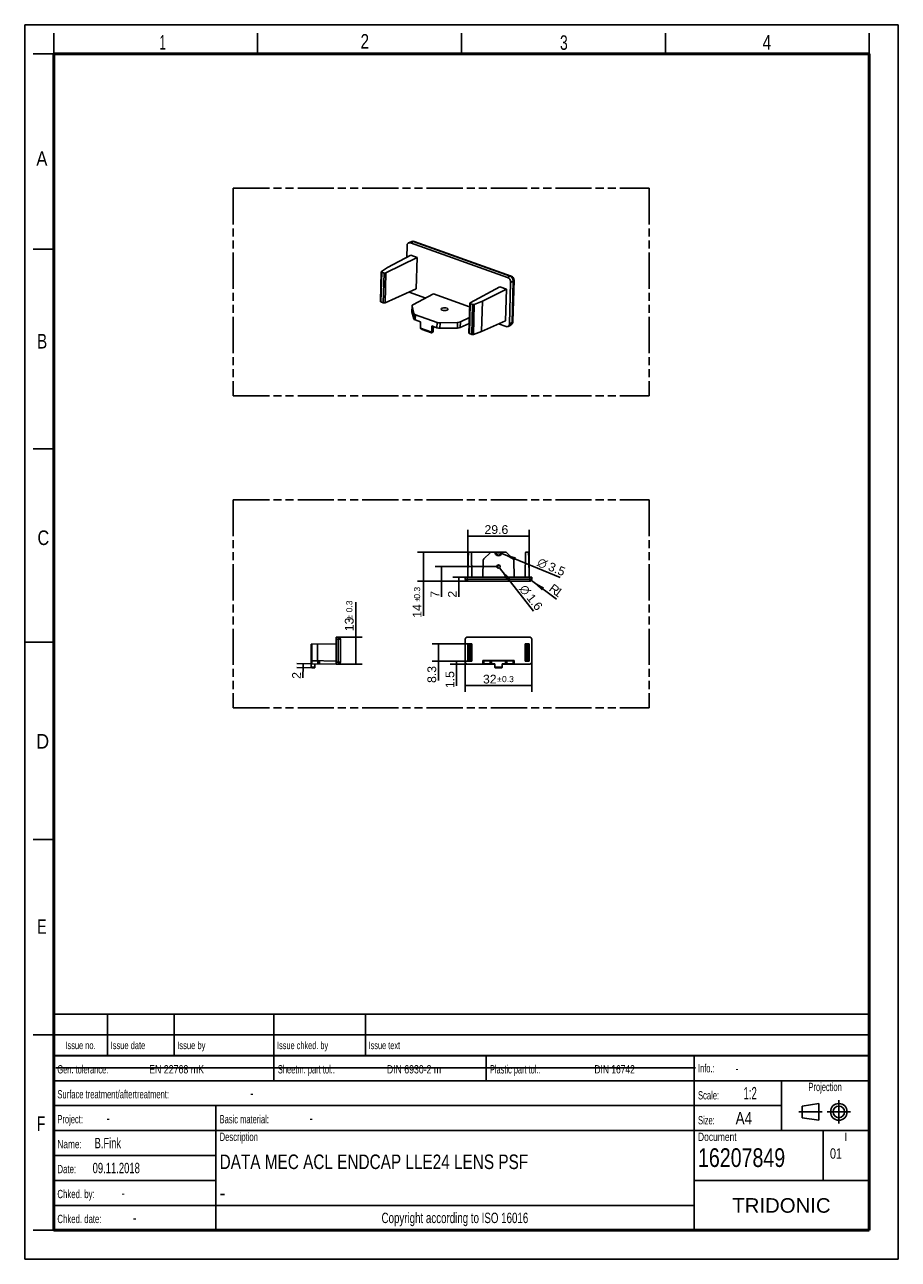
# Model space of a CAD drawing. Header units: millimetres. Extents: x 0 to 210, y 0 to 297.
import ezdxf
from ezdxf.enums import TextEntityAlignment as Align

# ---------------------------------------------------------------- set-up
doc = ezdxf.new("R2010")
doc.units = ezdxf.units.MM
doc.header["$LTSCALE"] = 19.36
doc.linetypes.add('CENTER', pattern=[0.6, 0.375, -0.075, 0.075, -0.075])
doc.linetypes.add('PHANTOM', pattern=[0.8, 0.45, -0.05, 0.1, -0.05, 0.1, -0.05])
doc.layers.get('0').update_dxf_attribs({"linetype": 'CONTINUOUS'})
for name, color, linetype in [('DEFAULT_1', 7, 'CENTER'), ('DEFAULT_3', 7, 'PHANTOM'), ('Z_DIM_2D', 7, 'CONTINUOUS'), ('Z_NOTICE', 7, 'CONTINUOUS')]:
    doc.layers.add(name, color=color, linetype=linetype)
doc.styles.get("Standard").update_dxf_attribs({"font": 'txt', "width": 0.7})
doc.styles.add('TEXTSTYLE_2', font='txt', dxfattribs={"width": 0.75})
doc.styles.add('TEXTSTYLE_3', font='helveticaneueltw1g-ltcn.otf')
doc.styles.add('TEXTSTYLE_4', font='gdt', dxfattribs={"width": 0.7})
doc.styles.add('TEXTSTYLE_5', font='arial.ttf')
doc.dimstyles.new('DIMSTYLE_1', dxfattribs={"dimtxt": 2.1, "dimasz": 3.5, "dimexe": 1.5, "dimexo": 0, "dimgap": 0.525, "dimtad": 1, "dimdec": 3, "dimlfac": 2, "dimdsep": 46, "dimtxsty": 'TEXTSTYLE_3', "dimblk": '_FILLED', "dimblk1": '_FILLED', "dimblk2": '_FILLED', "dimcen": 0.09, "dimclrt": 5, "dimadec": 3, "dimazin": 2, "dimtol": 1, "dimtp": 0.3, "dimtm": 0.3, "dimtfac": 1, "dimtdec": 3, "dimtofl": 0, "dimtmove": 0, "dimatfit": 3, "dimldrblk": '_FILLED', "dimfxl": 1, "dimtolj": 1, "dimarcsym": 0})
doc.dimstyles.new('DIMSTYLE_2', dxfattribs={"dimtxt": 2.1, "dimasz": 3.5, "dimexe": 1.5, "dimexo": 0, "dimgap": 0.525, "dimtad": 1, "dimdec": 3, "dimlfac": 2, "dimdsep": 46, "dimtxsty": 'TEXTSTYLE_3', "dimblk": '_FILLED', "dimblk1": '_FILLED', "dimblk2": '_FILLED', "dimcen": 0.09, "dimclrt": 5, "dimadec": 3, "dimazin": 2, "dimtp": 0.2, "dimtm": 0.2, "dimtfac": 1, "dimtdec": 3, "dimtofl": 0, "dimtmove": 0, "dimatfit": 3, "dimldrblk": '_FILLED', "dimfxl": 1, "dimtolj": 1, "dimarcsym": 0})
doc.dimstyles.new('DIMSTYLE_3', dxfattribs={"dimtxt": 2.1, "dimasz": 3.5, "dimexe": 1.5, "dimexo": 0, "dimtad": 1, "dimdec": 3, "dimlfac": 2, "dimdsep": 46, "dimtxsty": 'TEXTSTYLE_3', "dimblk": '_FILLED', "dimblk1": '_FILLED', "dimblk2": '_FILLED', "dimcen": 0.09, "dimclrt": 5, "dimadec": 3, "dimazin": 2, "dimtp": 0.1, "dimtm": 0.1, "dimtfac": 1, "dimtdec": 3, "dimtofl": 0, "dimtmove": 0, "dimatfit": 1, "dimldrblk": '_FILLED', "dimfxl": 1, "dimtolj": 1, "dimarcsym": 0})
doc.dimstyles.new('DIMSTYLE_4', dxfattribs={"dimtxt": 2.1, "dimasz": 3.5, "dimexe": 1.5, "dimexo": 0, "dimgap": 0.525, "dimtad": 1, "dimdec": 3, "dimlfac": 2, "dimdsep": 46, "dimtxsty": 'TEXTSTYLE_3', "dimblk": '_FILLED', "dimblk1": '_FILLED', "dimblk2": '_FILLED', "dimcen": 0.09, "dimclrt": 5, "dimadec": 3, "dimazin": 2, "dimtp": 0.1, "dimtm": 0.1, "dimtfac": 1, "dimtdec": 3, "dimtofl": 0, "dimtmove": 0, "dimatfit": 3, "dimldrblk": '_FILLED', "dimfxl": 1, "dimtolj": 1, "dimarcsym": 0})
doc.dimstyles.new('DIMSTYLE_5', dxfattribs={"dimtxt": 2.1, "dimasz": 3.5, "dimexe": 1.5, "dimexo": 0, "dimtad": 1, "dimdec": 3, "dimlfac": 2, "dimdsep": 46, "dimtxsty": 'TEXTSTYLE_3', "dimblk": '_FILLED', "dimblk1": '_FILLED', "dimblk2": '_FILLED', "dimcen": 0.09, "dimclrt": 5, "dimadec": 3, "dimazin": 2, "dimtp": 0.1, "dimtm": 0.1, "dimtfac": 1, "dimtdec": 3, "dimtofl": 0, "dimtmove": 0, "dimatfit": 3, "dimldrblk": '_FILLED', "dimfxl": 1, "dimtolj": 1, "dimarcsym": 0})

# ---------------------------------------------------------------- blocks, each defined once
blk = doc.blocks.new('PROJEKTIONSMETHODE_BL0', base_point=(192.31, 35.47))
at = {"color": 2, "linetype": 'CONTINUOUS'}
for p, q in [((186.91, 36.87), (190.91, 37.47)), ((186.91, 34.07), (186.91, 36.87)), ((190.91, 37.47), (190.91, 33.47)), ((190.91, 33.47), (186.91, 34.07))]:
    blk.add_line(p, q, dxfattribs=at)
for radius in [2, 1.4]:
    blk.add_circle((195.71, 35.47), radius, dxfattribs=at)
at = {"layer": 'DEFAULT_1', "color": 2, "linetype": 'CENTER'}
for p, q in [((195.71, 38.27), (195.71, 32.67)), ((191.71, 35.47), (186.11, 35.47)), ((192.91, 35.47), (198.5, 35.47))]:
    blk.add_line(p, q, dxfattribs=at)
blk = doc.blocks.new('*D0')
at = {"layer": 'Z_DIM_2D', "color": 2, "linetype": 'CONTINUOUS'}
for p, q in [((105.9, 143.67), (105.9, 136.5)), ((121.9, 143.67), (121.9, 136.5)), ((105.9, 138), (113.9, 138)), ((121.9, 138), (113.9, 138))]:
    blk.add_line(p, q, dxfattribs=at)
at = {"layer": 'Z_DIM_2D', "color": 5, "linetype": 'CONTINUOUS'}
for s, height, style, p in [('32', 2.1, 'TEXTSTYLE_3', (111.8, 138.52)), ('`', 1.47, 'TEXTSTYLE_4', (114.07, 138.84)), ('0.3', 1.47, 'TEXTSTYLE_3', (116.16, 138.84))]:
    blk.add_text(s, height=height, dxfattribs=dict(at, style=style)).set_placement(p, align=Align.CENTER)
blk = doc.blocks.new('_FILLED')
at = {"color": 0, "linetype": 'BYBLOCK'}
blk.add_solid([(0, 0), (-1, 0.125), (-1, -0.125)], dxfattribs=at)
blk = doc.blocks.new('_NONE')
blk = doc.blocks.new('*D1')
at = {"layer": 'Z_DIM_2D', "color": 2, "linetype": 'CONTINUOUS'}
for p, q in [((79.59, 146.42), (79.59, 158.1)), ((74.88, 149.67), (81.09, 149.67)), ((79.59, 149.67), (79.59, 146.42)), ((79.59, 143.17), (79.59, 146.42)), ((74.88, 143.17), (81.09, 143.17))]:
    blk.add_line(p, q, dxfattribs=at)
at = {"layer": 'Z_DIM_2D', "color": 5, "linetype": 'CONTINUOUS'}
for s, height, style, p in [('0.3', 1.47, 'TEXTSTYLE_3', (78.75, 155.63)), ('`', 1.47, 'TEXTSTYLE_4', (78.75, 153.91)), ('13', 2.1, 'TEXTSTYLE_3', (79.06, 151.09))]:
    blk.add_text(s, height=height, rotation=90, dxfattribs=dict(at, style=style)).set_placement(p)
blk = doc.blocks.new('*D2')
at = {"layer": 'Z_DIM_2D', "color": 2, "linetype": 'CONTINUOUS'}
for p, q in [((113.9, 166.63), (98.68, 166.63)), ((100.18, 166.63), (100.18, 164.88)), ((100.18, 163.13), (100.18, 164.88)), ((100.18, 164.88), (100.18, 159.38)), ((106.4, 163.13), (98.68, 163.13))]:
    blk.add_line(p, q, dxfattribs=at)
at = {"layer": 'Z_DIM_2D', "color": 5, "linetype": 'CONTINUOUS', "style": 'TEXTSTYLE_3'}
blk.add_text('7', height=2.1, rotation=90, dxfattribs=at).set_placement((99.65, 160.79), align=Align.RIGHT)
blk = doc.blocks.new('*D3')
at = {"layer": 'Z_DIM_2D', "color": 2, "linetype": 'CONTINUOUS'}
for p, q in [((114.77, 170.13), (94.4, 170.13)), ((95.9, 170.13), (95.9, 166.63)), ((95.9, 163.13), (95.9, 166.63)), ((95.9, 166.63), (95.9, 154.77)), ((106.4, 163.13), (94.4, 163.13))]:
    blk.add_line(p, q, dxfattribs=at)
at = {"layer": 'Z_DIM_2D', "color": 5, "linetype": 'CONTINUOUS'}
for s, height, style, p in [('0.3', 1.47, 'TEXTSTYLE_3', (95.06, 161.77)), ('14', 2.1, 'TEXTSTYLE_3', (95.38, 157.59)), ('`', 1.47, 'TEXTSTYLE_4', (95.06, 159.3))]:
    blk.add_text(s, height=height, rotation=90, dxfattribs=dict(at, style=style)).set_placement(p, align=Align.RIGHT)
blk = doc.blocks.new('*D4')
at = {"layer": 'Z_DIM_2D', "color": 2, "linetype": 'CONTINUOUS'}
blk.add_line((114.7, 169.8), (128.69, 164.02), dxfattribs=at)
at = {"layer": 'Z_DIM_2D', "color": 2, "linetype": 'CONTINUOUS', "xscale": 3.5, "yscale": 3.5, "zscale": 3.5, "rotation": 157.5690225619}
blk.add_blockref('_FILLED', (114.7, 169.8), dxfattribs=at)
at = {"layer": 'Z_DIM_2D', "color": 5, "linetype": 'CONTINUOUS'}
for s, style, p in [('n', 'TEXTSTYLE_4', (123.04, 166.92)), ('3.5', 'TEXTSTYLE_3', (125.63, 165.85))]:
    blk.add_text(s, height=2.1, rotation=-22.431, dxfattribs=dict(at, style=style)).set_placement(p)
blk = doc.blocks.new('*D5')
at = {"layer": 'Z_DIM_2D', "color": 2, "linetype": 'CONTINUOUS'}
blk.add_line((114.14, 166.32), (122.29, 155.95), dxfattribs=at)
at = {"layer": 'Z_DIM_2D', "color": 2, "linetype": 'CONTINUOUS', "xscale": 3.5, "yscale": 3.5, "zscale": 3.5, "rotation": 128.1551707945}
blk.add_blockref('_FILLED', (114.14, 166.32), dxfattribs=at)
at = {"layer": 'Z_DIM_2D', "color": 5, "linetype": 'CONTINUOUS'}
for s, style, p in [('n', 'TEXTSTYLE_4', (118.79, 161.25)), ('1.6', 'TEXTSTYLE_3', (120.52, 159.05))]:
    blk.add_text(s, height=2.1, rotation=-51.8448, dxfattribs=dict(at, style=style)).set_placement(p)
blk = doc.blocks.new('*D6')
at = {"layer": 'Z_DIM_2D', "color": 2, "linetype": 'CONTINUOUS'}
for p, q in [((106.5, 148.07), (97.94, 148.07)), ((99.44, 148.07), (99.44, 145.99)), ((99.44, 143.92), (99.44, 145.99)), ((99.44, 145.99), (99.44, 139.2)), ((106.5, 143.92), (97.94, 143.92))]:
    blk.add_line(p, q, dxfattribs=at)
at = {"layer": 'Z_DIM_2D', "color": 5, "linetype": 'CONTINUOUS', "style": 'TEXTSTYLE_3'}
blk.add_text('8.3', height=2.1, rotation=90, dxfattribs=at).set_placement((98.91, 142.73), align=Align.RIGHT)
blk = doc.blocks.new('*D7')
at = {"layer": 'Z_DIM_2D', "color": 2, "linetype": 'CONTINUOUS'}
for p, q in [((69.02, 143.27), (65.45, 143.33)), ((66.94, 142.81), (66.89, 139.85)), ((66.93, 142.31), (66.94, 142.81)), ((66.95, 143.31), (66.94, 142.81)), ((69.03, 142.27), (65.43, 142.33))]:
    blk.add_line(p, q, dxfattribs=at)
at = {"layer": 'Z_DIM_2D', "color": 5, "linetype": 'CONTINUOUS', "style": 'TEXTSTYLE_3'}
blk.add_text('2', height=2.1, rotation=89, dxfattribs=at).set_placement((66.39, 141.26), align=Align.RIGHT)
blk = doc.blocks.new('*D8')
at = {"layer": 'Z_DIM_2D', "color": 2, "linetype": 'CONTINUOUS'}
for p, q in [((106.5, 143.92), (102.29, 143.92)), ((106.4, 143.17), (102.29, 143.17)), ((103.79, 143.92), (103.79, 143.54)), ((103.79, 143.17), (103.79, 143.54)), ((103.79, 143.54), (103.79, 137.97))]:
    blk.add_line(p, q, dxfattribs=at)
at = {"layer": 'Z_DIM_2D', "color": 5, "linetype": 'CONTINUOUS', "style": 'TEXTSTYLE_3'}
blk.add_text('1.5', height=2.1, rotation=90, dxfattribs=at).set_placement((103.26, 141.49), align=Align.RIGHT)
blk = doc.blocks.new('*D9')
at = {"layer": 'Z_DIM_2D', "color": 2, "linetype": 'CONTINUOUS'}
for p, q in [((106.5, 164.13), (106.5, 175.48)), ((121.3, 164.13), (121.3, 175.48)), ((106.5, 173.98), (113.9, 173.98)), ((121.3, 173.98), (113.9, 173.98))]:
    blk.add_line(p, q, dxfattribs=at)
at = {"layer": 'Z_DIM_2D', "color": 5, "linetype": 'CONTINUOUS', "style": 'TEXTSTYLE_3'}
blk.add_text('29.6', height=2.1, dxfattribs=at).set_placement((113.39, 174.5), align=Align.CENTER)
blk = doc.blocks.new('*D10')
at = {"layer": 'Z_DIM_2D', "color": 2, "linetype": 'CONTINUOUS'}
blk.add_line((121.79, 163.33), (127.86, 158.83), dxfattribs=at)
at = {"layer": 'Z_DIM_2D', "color": 2, "linetype": 'CONTINUOUS', "xscale": 3.5, "yscale": 3.5, "zscale": 3.5, "rotation": 143.4474845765}
blk.add_blockref('_FILLED', (121.79, 163.33), dxfattribs=at)
at = {"layer": 'Z_DIM_2D', "color": 5, "linetype": 'CONTINUOUS', "style": 'TEXTSTYLE_3'}
for s, p in [('R', (125.85, 160.97)), ('1', (127.04, 160.1))]:
    blk.add_text(s, height=2.1, rotation=-36.5525, dxfattribs=at).set_placement(p)
blk = doc.blocks.new('*D11')
at = {"layer": 'Z_DIM_2D', "color": 2, "linetype": 'CONTINUOUS'}
for p, q in [((106.4, 164.13), (102.88, 164.13)), ((104.38, 164.13), (104.38, 163.63)), ((104.38, 163.13), (104.38, 163.63)), ((104.38, 163.63), (104.38, 159.39)), ((106.4, 163.13), (102.88, 163.13))]:
    blk.add_line(p, q, dxfattribs=at)
at = {"layer": 'Z_DIM_2D', "color": 5, "linetype": 'CONTINUOUS', "style": 'TEXTSTYLE_3'}
blk.add_text('2', height=2.1, rotation=90, dxfattribs=at).set_placement((103.85, 160.8), align=Align.RIGHT)

msp = doc.modelspace()

# ---------------------------------------------------------------- linework, layer by layer
at = {"color": 2, "linetype": 'CONTINUOUS'}
for p, q in [((0, 0), (0, 297)), ((0, 297), (210, 297)), ((210, 0), (210, 297)), ((7, 290), (7, 295)), ((56, 290), (56, 295)), ((105, 290), (105, 295)), ((154, 290), (154, 295)), ((203, 290), (203, 295)), ((7, 290), (2, 290)), ((7, 243), (2, 243)), ((7, 195), (2, 195)), ((0, 148.5), (7, 148.5)), ((7, 101), (2, 101)), ((6.91362, 48.96015), (6.91362, 58.96015)), ((6.91362, 58.96015), (202.91362, 58.96015)), ((19.91362, 48.96015), (19.91362, 58.96015)), ((35.91362, 48.96015), (35.91362, 58.96015)), ((59.91362, 48.96015), (59.91362, 58.96015)), ((81.91362, 48.96015), (81.91362, 58.96015)), ((202.91362, 48.96015), (202.91362, 58.96015)), ((7, 54), (2, 54)), ((6.91362, 53.96015), (202.91362, 53.96015)), ((6.91355, 6.96013), (6.91355, 48.96013)), ((6.91355, 48.96013), (202.91355, 48.96013)), ((6.91362, 48.96015), (202.91362, 48.96015)), ((59.91355, 42.96013), (59.91355, 48.96013)), ((110.91355, 42.96013), (110.91355, 48.96013)), ((160.91355, 6.96013), (160.91355, 48.96013)), ((202.91355, 6.96013), (202.91355, 48.96013)), ((6.91355, 42.96013), (202.91355, 42.96013)), ((181.91355, 30.96013), (181.91355, 42.96013)), ((6.91355, 36.96013), (181.91355, 36.96013)), ((45.91355, 6.96013), (45.91355, 36.96013)), ((6.91355, 30.96013), (202.91355, 30.96013)), ((191.91355, 18.96013), (191.91355, 30.96013)), ((6.91355, 24.96013), (45.91355, 24.96013)), ((6.91355, 18.96013), (45.91355, 18.96013)), ((160.91355, 18.96013), (202.91355, 18.96013)), ((6.91355, 12.96013), (160.91355, 12.96013)), ((7, 7), (2, 7)), ((6.91355, 6.96013), (202.91355, 6.96013)), ((0, 0), (210, 0))]:
    msp.add_line(p, q, dxfattribs=at)
at = {"color": 7, "linetype": 'CONTINUOUS'}
for p, q in [((91.9067, 243.88204), (91.82836, 241.03732)), ((92.91886, 244.80396), (92.26194, 244.51131)), ((116.03863, 236.20779), (92.70929, 244.51573)), ((116.96299, 236.53444), (93.66127, 244.83255)), ((94.33996, 240.99215), (86.82256, 237.2757)), ((92.78468, 241.54601), (87.2487, 238.60132)), ((92.78468, 241.54601), (94.33996, 240.99215)), ((94.33996, 240.99215), (94.1318, 233.4332)), ((85.75512, 237.64156), (87.2487, 238.60132)), ((85.50913, 230.39329), (85.70688, 237.57435)), ((85.81825, 237.47235), (86.404, 237.26375)), ((116.5152, 225.00216), (116.79107, 235.02032)), ((117.35215, 225.57905), (117.62713, 235.56487)), ((94.1318, 233.4332), (86.62465, 230.0889)), ((92.4109, 232.66657), (96.39672, 231.24716)), ((98.2608, 232.2387), (93.31935, 229.61025)), ((106.96082, 229.14048), (98.2608, 232.2387)), ((114.24746, 233.90278), (107.04783, 230.07317)), ((115.80273, 233.34892), (110.02241, 230.49125)), ((114.24746, 233.90278), (115.80273, 233.34892)), ((115.80273, 233.34892), (115.59457, 225.78997)), ((86.20635, 230.08632), (85.62061, 230.29492)), ((93.07037, 227.99195), (93.10659, 229.30707)), ((93.11345, 229.30688), (93.10806, 229.35667)), ((93.55796, 227.51892), (93.11345, 229.30688)), ((106.98441, 229.99709), (106.78666, 222.81603)), ((107.09578, 229.89509), (107.68153, 229.68649)), ((110.02241, 230.49125), (108.08242, 229.69046)), ((109.82214, 223.21845), (110.02241, 230.49125)), ((93.07048, 227.99194), (93.07594, 227.94494)), ((93.07594, 227.94494), (93.52307, 226.25183)), ((95.15376, 225.52054), (93.88907, 225.97092)), ((99.13396, 225.37323), (93.9237, 227.22869)), ((106.89043, 226.58436), (104.73207, 225.51731)), ((115.59457, 225.78997), (109.82214, 223.21845)), ((95.11113, 223.97232), (95.15376, 225.52054)), ((97.83285, 223.00307), (95.11113, 223.97232)), ((95.55474, 223.69542), (97.75755, 222.91097)), ((97.87549, 224.55129), (97.83285, 223.00307)), ((99.09933, 224.11546), (97.87549, 224.55129)), ((98.22093, 223.42529), (98.24829, 224.41853)), ((99.81571, 224.00464), (104.01606, 224.0157)), ((104.0535, 225.37559), (99.85059, 225.27133)), ((104.69401, 224.13512), (106.84942, 225.09532)), ((107.88454, 222.50449), (109.82214, 223.21845)), ((113.87367, 225.02334), (115.7126, 224.36847)), ((116.82214, 224.72371), (116.19201, 224.38853)), ((107.48388, 222.50906), (106.89813, 222.71766)), ((106.57469, 168.62986), (106.71821, 169.99531)), ((107.24401, 170.12963), (106.86739, 170.12963)), ((107.49614, 164.12963), (107.39399, 169.98225)), ((110.36263, 168.49139), (111.85443, 169.98318)), ((115.55804, 170.12963), (112.20798, 170.12963)), ((113.18797, 169.97697), (114.60432, 169.97697)), ((115.90537, 169.9893), (117.42297, 168.52377)), ((120.29614, 164.12963), (120.3983, 169.98225)), ((120.9249, 170.12963), (120.54828, 170.12963)), ((121.07408, 169.99531), (121.21759, 168.62986)), ((106.49614, 164.12963), (106.57469, 168.62986)), ((110.21626, 168.14656), (110.14614, 164.12963)), ((117.57557, 168.17282), (117.64614, 164.12963)), ((121.29614, 164.12963), (121.21759, 168.62986)), ((105.89614, 164.12963), (105.90502, 163.6209)), ((105.89614, 164.12963), (121.89614, 164.12963)), ((121.88726, 163.6209), (121.89614, 164.12963)), ((106.40495, 163.12963), (121.38734, 163.12963)), ((74.88068, 143.16853), (74.88068, 149.66853)), ((75.3894, 149.65965), (74.88068, 149.66853)), ((75.88068, 143.67734), (75.88068, 149.15973)), ((105.89614, 149.16861), (105.89614, 143.66846)), ((121.39622, 149.66853), (106.39607, 149.66853)), ((121.89614, 143.66846), (121.89614, 149.16861)), ((74.88068, 148.06853), (68.88068, 147.9638)), ((68.88068, 147.9638), (68.88068, 144.02326)), ((70.38045, 143.99708), (70.38045, 147.98998)), ((106.49614, 143.91853), (106.49614, 148.06853)), ((106.49614, 148.06853), (106.57469, 147.98998)), ((106.49614, 148.06853), (107.49614, 148.06853)), ((106.57469, 147.98998), (106.57469, 143.99708)), ((106.71821, 147.96615), (106.57469, 147.98998)), ((106.86739, 147.9638), (107.24401, 147.9638)), ((107.49614, 148.06853), (107.39399, 147.96637)), ((107.49614, 148.06853), (107.49614, 143.91853)), ((120.29614, 148.06853), (121.29614, 148.06853)), ((120.29614, 143.91853), (120.29614, 148.06853)), ((120.29614, 148.06853), (120.3983, 147.96637)), ((120.54828, 147.9638), (120.9249, 147.9638)), ((121.21759, 147.98998), (121.07408, 147.96615)), ((121.29614, 148.06853), (121.21759, 147.98998)), ((121.21759, 143.99708), (121.21759, 147.98998)), ((121.29614, 148.06853), (121.29614, 143.91853)), ((68.88068, 144.02326), (74.88068, 143.91853)), ((70.48654, 143.99183), (68.88068, 143.9638)), ((68.88068, 143.9638), (68.88068, 142.42326)), ((68.88068, 143.27326), (74.88068, 143.16853)), ((69.75568, 143.25799), (69.75568, 142.41063)), ((74.88068, 143.16853), (75.3894, 143.17741)), ((106.39607, 143.16853), (113.02114, 143.16853)), ((106.49614, 143.91853), (106.57469, 143.99708)), ((107.49614, 143.91853), (106.49614, 143.91853)), ((106.57469, 143.99708), (106.71821, 144.02092)), ((107.24401, 144.02326), (106.86739, 144.02326)), ((107.49614, 143.91853), (107.39399, 144.02069)), ((110.14614, 143.16853), (110.14614, 144.06853)), ((110.14614, 144.06853), (110.21626, 143.99842)), ((117.64614, 144.06853), (110.14614, 144.06853)), ((110.21626, 143.23865), (110.14614, 143.16853)), ((111.85443, 143.96636), (110.36263, 143.9924)), ((110.36263, 143.24467), (111.85443, 143.27071)), ((115.55804, 143.9638), (112.20798, 143.9638)), ((113.02114, 143.27326), (112.20798, 143.27326)), ((113.02114, 142.42326), (113.02114, 143.27326)), ((115.55804, 143.27326), (114.77114, 143.27326)), ((114.77114, 143.27326), (114.77114, 142.42326)), ((114.77114, 143.16853), (121.39622, 143.16853)), ((117.42297, 143.99183), (115.90537, 143.96625)), ((115.90537, 143.27081), (117.42297, 143.24523)), ((117.64614, 144.06853), (117.57557, 143.99796)), ((117.57557, 143.23911), (117.64614, 143.16853)), ((117.64614, 143.16853), (117.64614, 144.06853)), ((120.29614, 143.91853), (120.3983, 144.02069)), ((121.29614, 143.91853), (120.29614, 143.91853)), ((120.9249, 144.02326), (120.54828, 144.02326)), ((121.07408, 144.02092), (121.21759, 143.99708)), ((121.29614, 143.91853), (121.21759, 143.99708)), ((68.88068, 142.42326), (69.03334, 142.2706)), ((69.60273, 142.26066), (69.03334, 142.2706)), ((114.77114, 142.42326), (113.02114, 142.42326)), ((113.18797, 142.2706), (113.1754, 142.27128)), ((113.18797, 142.2706), (114.60432, 142.2706)), ((113.36609, 142.26463), (113.44509, 142.26336)), ((113.44509, 142.26336), (113.57071, 142.26197)), ((113.57071, 142.26197), (113.75966, 142.26086)), ((113.75966, 142.26086), (113.96978, 142.2607)), ((113.96978, 142.2607), (114.17226, 142.26158)), ((114.17226, 142.26158), (114.31238, 142.26291)), ((114.31238, 142.26291), (114.40123, 142.26419)), ((114.40123, 142.26419), (114.47509, 142.26563)), ((114.47509, 142.26563), (114.51599, 142.26666)), ((114.61697, 142.27129), (114.60432, 142.2706)), ((7.46812, 46.04239), (161.26812, 46.04239))]:
    msp.add_line(p, q, dxfattribs=at)
at = {"color": 9, "linetype": 'CONTINUOUS'}
for p, q in [((92.70929, 244.51573), (93.36183, 244.80643)), ((93.36183, 244.80643), (116.66355, 236.50832)), ((85.62061, 230.29492), (85.81825, 237.47235)), ((86.404, 237.26375), (86.20635, 230.08632)), ((86.62465, 230.0889), (86.82256, 237.2757)), ((116.66355, 236.50832), (116.03863, 236.20779)), ((116.79107, 235.02032), (117.41599, 235.32086)), ((117.41599, 235.32086), (117.14101, 225.33504)), ((117.62713, 235.56473), (117.62713, 235.56487)), ((93.07594, 227.94494), (93.11345, 229.30688)), ((106.89813, 222.71766), (107.09578, 229.89509)), ((107.68153, 229.68649), (107.48388, 222.50906)), ((107.88454, 222.50449), (108.08242, 229.69046)), ((93.55796, 227.51892), (93.52307, 226.25183)), ((93.88907, 225.97092), (93.9237, 227.22869)), ((98.22086, 223.42291), (98.22093, 223.4253)), ((99.13396, 225.37323), (99.09933, 224.11546)), ((99.81571, 224.00464), (99.85059, 225.27133)), ((104.0535, 225.37559), (104.01606, 224.0157)), ((104.69401, 224.13512), (104.73207, 225.51731)), ((117.14101, 225.33504), (116.5152, 225.00216)), ((106.40495, 163.6209), (106.39607, 164.12963)), ((106.40495, 163.12963), (106.40495, 163.6209)), ((121.38734, 163.6209), (106.40495, 163.6209)), ((121.39622, 164.12963), (121.38734, 163.6209)), ((121.38734, 163.6209), (121.38734, 163.12963)), ((74.88068, 149.16861), (75.3894, 149.15973)), ((75.3894, 149.15973), (75.3894, 143.67734)), ((75.3894, 149.15973), (75.88068, 149.15973)), ((69.015, 144.02092), (69.015, 147.96615)), ((106.71821, 147.96615), (106.71821, 144.02092)), ((106.86739, 144.02326), (106.86739, 147.9638)), ((107.24401, 147.9638), (107.24401, 144.02326)), ((107.39399, 144.02069), (107.39399, 147.96637)), ((120.3983, 147.96637), (120.3983, 144.02069)), ((120.54828, 144.02326), (120.54828, 147.9638)), ((120.9249, 147.9638), (120.9249, 144.02326)), ((121.07408, 144.02092), (121.07408, 147.96615)), ((69.02101, 143.27081), (69.02101, 143.96625)), ((70.48654, 143.99183), (70.48654, 143.24523)), ((70.83748, 143.23911), (70.83748, 143.98911)), ((75.3894, 143.67734), (74.88068, 143.66846)), ((75.88068, 143.67734), (75.3894, 143.67734)), ((110.21626, 143.99842), (110.21626, 143.23865)), ((110.36263, 143.24467), (110.36263, 143.9924)), ((111.85443, 143.96636), (111.85443, 143.27071)), ((112.20798, 143.27326), (112.20798, 143.9638)), ((115.55804, 143.9638), (115.55804, 143.27326)), ((115.90537, 143.27081), (115.90537, 143.96625)), ((117.42297, 143.99183), (117.42297, 143.24523)), ((117.57557, 143.23911), (117.57557, 143.99796)), ((68.88068, 142.42329), (69.75568, 142.41063))]:
    msp.add_line(p, q, dxfattribs=at)
at = {"color": 7, "linetype": 'CONTINUOUS'}
for points, const_width in [([(7, 7), (7, 290)], 0.7), ([(7, 290), (203, 290)], 0.7), ([(203, 7), (203, 290)], 0.7), ([(7, 49), (203, 49)], 0.5), ([(7, 7), (203, 7)], 0.7)]:
    msp.add_lwpolyline(points, dxfattribs=dict(at, const_width=const_width))
for points in [[(97.8983, 222.91123), (97.96465, 222.9585), (98.07435, 223.06349), (98.15441, 223.17977), (98.20574, 223.31351), (98.22079, 223.42331)], [(69.60306, 142.26065), (69.63889, 142.26435), (69.67229, 142.27627), (69.7002, 142.29421), (69.72241, 142.31643), (69.73896, 142.34183), (69.74969, 142.36871), (69.75495, 142.39601), (69.75568, 142.41063)], [(113.28055, 142.26655), (113.29988, 142.26604), (113.36609, 142.26463)]]:
    msp.add_lwpolyline(points, dxfattribs=at)
msp.add_circle((113.89614, 166.62963), 0.4, dxfattribs=at)
for centre, radius, start, end in [((93.32579, 243.8905), 1, 70.3983847, 114.0121521), ((116.62744, 235.59237), 1.00005, 358.4163153, 70.3952073), ((116.35265, 225.60646), 0.99984, 298.0059409, 337.4310217), ((116.34481, 225.60816), 1.00773, 337.5128403, 348.2007697), ((116.35011, 225.60766), 1.00244, 348.1668739, 358.3759375), ((106.86739, 169.97963), 0.15, 90, 174), ((107.24401, 169.97963), 0.15, 1, 90), ((112.20798, 169.62963), 0.5, 90, 135), ((113.89614, 170.12963), 0.875, 180, 360), ((115.55804, 169.62963), 0.5, 46, 90), ((120.54828, 169.97963), 0.15, 90, 179), ((120.9249, 169.97963), 0.15, 6, 90), ((110.71618, 168.13783), 0.5, 135, 179), ((117.07564, 168.1641), 0.5, 1, 46), ((106.40495, 163.62963), 0.5, 181, 270), ((121.38734, 163.62963), 0.5, 270, 359), ((75.38068, 149.15973), 0.5, 0, 89), ((75.38068, 143.67734), 0.5, 271, 360), ((113.18934, 142.4399), 0.16935, 258.7145535, 265.2673789)]:
    msp.add_arc(centre, radius, start, end, dxfattribs=at)
at = {"color": 9, "linetype": 'CONTINUOUS'}
for centre, radius, start, end in [((117.17916, 225.584), 0.17303, 348.7988168, 358.3630448), ((113.89614, 170.1322), 0.72497, 192.3637959, 347.6362041)]:
    msp.add_arc(centre, radius, start, end, dxfattribs=at)
at = {"color": 7, "linetype": 'CONTINUOUS'}
for centre, major_axis, ratio, start_param, end_param in [((92.68444, 243.60479), (-0.43867, 0.89898), 0.714944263, -0.630833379, 0.939658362), ((86.00685, 237.56905), (0.29998, -0.00465), 0.424702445, 8.856235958, 10.322312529), ((86.5926, 237.36045), (0.29998, -0.00465), 0.424702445, -2.244058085, -0.690715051), ((116.01331, 235.29702), (-0.4383, 0.89884), 0.715359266, -2.201343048, -0.630851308), ((85.80894, 230.38208), (0.29979, -0.01177), 0.399740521, -3.136908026, -2.234265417), ((86.39469, 230.17349), (0.29979, -0.01177), 0.399740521, -2.234265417, -0.680922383), ((94.10784, 229.33899), (0.99994, -0.01551), 0.424702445, 2.485784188, 3.136487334), ((107.28438, 229.99179), (0.29998, -0.00465), 0.424702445, 8.768969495, 10.322312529), ((107.87012, 229.78319), (0.29998, -0.00465), 0.424702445, -2.244058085, -0.777981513), ((94.51684, 226.26146), (0.99929, -0.03925), 0.399740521, -3.019663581, -2.234265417), ((94.55236, 227.55103), (0.99994, -0.01551), 0.424702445, -3.029456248, -2.244058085), ((99.7271, 224.40601), (0.99929, -0.03925), 0.399740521, -2.234265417, -1.466320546), ((99.76261, 225.69557), (0.99994, -0.01551), 0.424702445, -2.244058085, -1.476113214), ((103.92745, 224.41707), (0.99929, -0.03925), 0.399740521, -1.466320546, -0.680922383), ((103.96553, 225.79983), (0.99994, -0.01551), 0.424702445, -1.476113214, -0.690715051), ((107.08646, 222.80482), (0.29979, -0.01177), 0.399740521, -3.136914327, -2.234265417), ((115.73745, 225.27941), (-0.43867, 0.89898), 0.714944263, 2.510759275, 4.081251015), ((107.67221, 222.59623), (0.29979, -0.01177), 0.399740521, -2.234265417, -0.768188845), ((106.39622, 149.16846), (0.35366, -0.35366), 0.99969546, 2.356346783, 3.926838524), ((121.39607, 149.16846), (0.35366, 0.35366), 0.99969546, -0.78524587, 0.78524587), ((106.86739, 147.96642), (0.15, 0), 0.017455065, -3.036872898, -1.570796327), ((107.24401, 147.96642), (0.15, 0), 0.017455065, -1.570796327, -0.017453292), ((120.54828, 147.96642), (0.15, 0), 0.017455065, -3.124139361, -1.570796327), ((120.9249, 147.96642), (0.15, 0), 0.017455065, -1.570796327, -0.104719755), ((106.39622, 143.66861), (0.35366, 0.35366), 0.99969546, -3.926838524, -2.356346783), ((106.86739, 144.02064), (0.15, 0), 0.017455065, 1.570796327, 3.036872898), ((107.24401, 144.02064), (0.15, 0), 0.017455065, 0.017453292, 1.570796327), ((110.71618, 143.99857), (0.5, 0), 0.017455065, -3.124139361, -2.35619449), ((110.71618, 143.2385), (0.5, 0), 0.017455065, 2.35619449, 3.124139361), ((112.20798, 143.97253), (0.5, 0), 0.017455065, -2.35619449, -1.570796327), ((112.20798, 143.26453), (0.5, 0), 0.017455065, 1.570796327, 2.35619449), ((115.55804, 143.97253), (0.5, 0), 0.017455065, -1.570796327, -0.802851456), ((115.55804, 143.26453), (0.5, 0), 0.017455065, 0.802851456, 1.570796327), ((117.07564, 143.99811), (0.5, 0), 0.017455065, -0.802851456, -0.017453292), ((117.07564, 143.23895), (0.5, 0), 0.017455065, 0.017453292, 0.802851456), ((120.54828, 144.02064), (0.15, 0), 0.017455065, 1.570796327, 3.124139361), ((120.9249, 144.02064), (0.15, 0), 0.017455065, 0.104719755, 1.570796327), ((121.39607, 143.66861), (0.35366, -0.35366), 0.99969546, -0.78524587, 0.78524587)]:
    msp.add_ellipse(centre, major_axis=major_axis, ratio=ratio, start_param=start_param, end_param=end_param, dxfattribs=at)
for centre, major_axis, ratio in [((100.94982, 228.55005), (0.79995, -0.01241), 0.424702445), ((113.89614, 144.02489), (0.4, 0), 0.017455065)]:
    msp.add_ellipse(centre, major_axis=major_axis, ratio=ratio, dxfattribs=at)
at = {"color": 9, "linetype": 'CONTINUOUS'}
for points, knots in [([(92.91887, 244.80393), (92.98509, 244.83344), (93.13762, 244.86415), (93.28862, 244.83335), (93.36183, 244.80643)], [0, 0, 0, 0, 0.481689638, 1, 1, 1, 1]), ([(93.36183, 244.80643), (93.4107, 244.82904), (93.51046, 244.85977), (93.61579, 244.84877), (93.66127, 244.83254)], [0, 0, 0, 0, 0.527210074, 1, 1, 1, 1]), ([(116.96299, 236.53443), (116.9175, 236.55066), (116.81217, 236.56166), (116.71242, 236.53094), (116.66355, 236.50832)], [0, 0, 0, 0, 0.472789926, 1, 1, 1, 1]), ([(116.66355, 236.50832), (116.88882, 236.43066), (117.13397, 236.20199), (117.30698, 235.87768), (117.39486, 235.63739), (117.42086, 235.44543), (117.41599, 235.32086)], [0, 0, 0, 0, 0.483055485, 0.615316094, 0.747262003, 1, 1, 1, 1]), ([(117.41599, 235.32086), (117.44687, 235.33649), (117.50249, 235.3694), (117.57062, 235.42872), (117.61496, 235.494), (117.62645, 235.54207), (117.6271, 235.56473)], [0, 0, 0, 0, 0.308071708, 0.572585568, 0.798170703, 1, 1, 1, 1]), ([(97.83285, 223.00311), (97.8893, 223.02949), (97.9908, 223.08501), (98.11575, 223.18649), (98.19746, 223.29924), (98.2193, 223.38333), (98.22078, 223.4229)], [0, 0, 0, 0, 0.312515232, 0.577631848, 0.801363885, 1, 1, 1, 1]), ([(117.14101, 225.33504), (117.13995, 225.26864), (117.12538, 225.14018), (117.06291, 224.96341), (116.96166, 224.81892), (116.87059, 224.7495), (116.82213, 224.72374)], [0, 0, 0, 0, 0.276159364, 0.533031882, 0.77178623, 1, 1, 1, 1]), ([(117.34889, 225.55039), (117.34484, 225.52989), (117.32327, 225.47529), (117.25153, 225.39862), (117.18133, 225.35547), (117.14101, 225.33504)], [0, 0, 0, 0, 0.203456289, 0.559938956, 1, 1, 1, 1]), ([(106.40495, 163.6209), (106.37251, 163.62034), (106.30875, 163.61933), (106.21618, 163.6182), (106.13079, 163.61748), (106.05604, 163.61722), (106.00163, 163.61736), (105.96557, 163.61779), (105.9445, 163.61811), (105.92841, 163.61877), (105.91562, 163.61895), (105.90999, 163.62024), (105.90504, 163.62005), (105.90502, 163.6209)], [0, 0, 0, 0, 0.194588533, 0.382483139, 0.555343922, 0.706733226, 0.83096335, 0.881441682, 0.923443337, 0.956491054, 0.980351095, 0.994864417, 1, 1, 1, 1]), ([(121.88726, 163.6209), (121.88725, 163.62005), (121.8823, 163.62024), (121.87666, 163.61895), (121.86388, 163.61877), (121.84778, 163.61811), (121.82671, 163.61779), (121.79065, 163.61736), (121.73624, 163.61722), (121.66149, 163.61748), (121.57611, 163.6182), (121.48353, 163.61933), (121.41978, 163.62034), (121.38734, 163.6209)], [0, 0, 0, 0, 0.005135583, 0.019648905, 0.043508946, 0.076556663, 0.118558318, 0.16903665, 0.293266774, 0.444656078, 0.617516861, 0.805411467, 1, 1, 1, 1]), ([(75.3894, 149.65965), (75.39026, 149.65964), (75.39007, 149.65469), (75.39136, 149.64905), (75.39154, 149.63627), (75.39219, 149.62017), (75.39252, 149.5991), (75.39295, 149.56304), (75.39308, 149.50863), (75.39282, 149.43388), (75.39211, 149.3485), (75.39097, 149.25592), (75.38997, 149.19216), (75.3894, 149.15973)], [0, 0, 0, 0, 0.005135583, 0.019648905, 0.043508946, 0.076556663, 0.118558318, 0.16903665, 0.293266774, 0.444656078, 0.617516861, 0.805411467, 1, 1, 1, 1]), ([(75.3894, 143.67734), (75.38997, 143.6449), (75.39097, 143.58114), (75.39211, 143.48857), (75.39282, 143.40318), (75.39308, 143.32843), (75.39295, 143.27402), (75.39252, 143.23796), (75.39219, 143.21689), (75.39154, 143.2008), (75.39136, 143.18801), (75.39007, 143.18238), (75.39026, 143.17743), (75.3894, 143.17741)], [0, 0, 0, 0, 0.194588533, 0.382483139, 0.555343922, 0.706733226, 0.83096335, 0.881441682, 0.923443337, 0.956491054, 0.980351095, 0.994864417, 1, 1, 1, 1]), ([(113.2331, 142.26819), (113.3222, 142.26468), (113.54326, 142.26194), (113.89614, 142.25989), (114.24903, 142.26194), (114.47008, 142.26468), (114.55919, 142.26819)], [0, 0, 0, 0, 0.201720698, 0.5, 0.798279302, 1, 1, 1, 1])]:
    msp.add_open_spline(points, degree=3, knots=knots, dxfattribs=at)
at = {"color": 7, "linetype": 'CONTINUOUS'}
for points, knots in [([(95.55474, 223.69542), (95.51018, 223.7113), (95.42281, 223.75285), (95.30172, 223.82344), (95.19657, 223.89655), (95.13596, 223.94744), (95.11113, 223.97232)], [0, 0, 0, 0, 0.269897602, 0.549849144, 0.799419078, 1, 1, 1, 1]), ([(97.80178, 222.89757), (97.79834, 222.89841), (97.78342, 222.90227), (97.76873, 222.90699), (97.75755, 222.91097)], [0, 0, 0, 0, 0.229735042, 1, 1, 1, 1]), ([(97.8789, 222.89729), (97.87083, 222.892), (97.84317, 222.88881), (97.81778, 222.89369), (97.80178, 222.89757)], [0, 0, 0, 0, 0.369640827, 1, 1, 1, 1]), ([(97.83285, 223.00307), (97.84404, 222.99186), (97.86116, 222.9733), (97.87964, 222.94662), (97.88865, 222.92671), (97.88987, 222.90857), (97.88291, 222.89992), (97.8789, 222.89729)], [0, 0, 0, 0, 0.373606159, 0.593948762, 0.762163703, 0.886933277, 1, 1, 1, 1]), ([(113.18797, 169.97697), (113.14304, 169.97698), (113.07604, 170.00593), (113.02908, 170.07451), (113.02115, 170.11185), (113.02114, 170.12963)], [0, 0, 0, 0, 0.548827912, 0.782809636, 1, 1, 1, 1]), ([(114.77114, 170.12963), (114.77114, 170.11185), (114.7632, 170.07451), (114.71625, 170.00592), (114.64924, 169.97698), (114.60432, 169.97697)], [0, 0, 0, 0, 0.217191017, 0.45117558, 1, 1, 1, 1]), ([(113.1562, 142.27382), (113.11796, 142.28142), (113.05007, 142.31898), (113.02115, 142.39107), (113.02114, 142.42326)], [0, 0, 0, 0, 0.547723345, 1, 1, 1, 1]), ([(114.77114, 142.42326), (114.77114, 142.38864), (114.73717, 142.31056), (114.65945, 142.27462), (114.61699, 142.27113)], [0, 0, 0, 0, 0.448361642, 1, 1, 1, 1])]:
    msp.add_open_spline(points, degree=3, knots=knots, dxfattribs=at)
at = {"layer": 'DEFAULT_3', "color": 7, "linetype": 'PHANTOM'}
for p, q in [((50.12864, 257.68), (50.12864, 207.68)), ((50.12864, 257.68), (150.12864, 257.68)), ((150.12864, 257.68), (150.12864, 207.68)), ((50.12864, 207.68), (150.12864, 207.68)), ((50.12864, 182.68), (50.12864, 132.68)), ((50.12864, 182.68), (150.12864, 182.68)), ((150.12864, 182.68), (150.12864, 132.68)), ((50.12864, 132.68), (150.12864, 132.68))]:
    msp.add_line(p, q, dxfattribs=at)

# ---------------------------------------------------------------- block references
at = {"color": 2, "linetype": 'CONTINUOUS'}
msp.add_blockref('PROJEKTIONSMETHODE_BL0', (192.30508, 35.46975), dxfattribs=at)

# ---------------------------------------------------------------- texts
at = {"color": 5, "linetype": 'CONTINUOUS', "style": 'TEXTSTYLE_2'}
for s, width, p in [('1', 0.571429, (32.41397, 291.00048)), ('2', 0.785714, (80.73138, 291.23958)), ('3', 0.714286, (128.68391, 290.94286)), ('4', 0.785714, (177.38314, 290.99105)), ('A', 0.857143, (2.78732, 263.04806)), ('B', 0.785714, (2.95865, 219.09946)), ('C', 0.833333, (3.07017, 171.83363)), ('D', 0.904762, (2.80729, 122.85717)), ('E', 0.714286, (3.00245, 78.30247)), ('F', 0.714286, (2.92219, 30.89704))]:
    msp.add_text(s, height=3.5, dxfattribs=dict(at, width=width)).set_placement(p)
at = {"layer": 'Z_NOTICE', "color": 5, "linetype": 'CONTINUOUS', "style": 'TEXTSTYLE_2'}
for s, height, width, p in [('Issue no.', 1.8, 0.719577, (13.41362, 50.56015)), ('Projection', 2, 0.671429, (192.41355, 40.46013)), ('I', 2, 0.833333, (197.41355, 28.46013)), ('Copyright according to ISO 16016', 2.5, 0.700149, (103.41355, 8.71013))]:
    msp.add_text(s, height=height, dxfattribs=dict(at, width=width)).set_placement(p, align=Align.CENTER)
for s, height, width, p in [('Issue date ', 1.8, 0.725108, (20.66362, 50.56015)), ('Issue by ', 1.8, 0.732804, (36.66362, 50.56015)), ('Issue chked. by', 1.8, 0.711111, (60.66362, 50.56015)), ('Issue text ', 1.8, 0.712121, (82.66362, 50.56015)), ('Gen. tolerance:', 2, 0.669841, (7.85105, 44.71013)), ('EN 22768 mK', 2, 0.792208, (29.91057, 44.71013)), ('Sheetm. part tol.:', 2, 0.67328, (60.85105, 44.71013)), ('DIN 6930-2 m', 2, 0.78373, (87.05343, 44.71013)), ('Plastic part tol.:', 2, 0.642857, (111.85105, 44.71013)), ('DIN 16742', 2, 0.759259, (136.95819, 44.71013)), ('Info.: ', 2, 0.64966, (161.85105, 44.96013)), ('Surface treatment/aftertreatment: ', 2, 0.681373, (7.85105, 38.71013)), ('-', 2.5, 0.714286, (54.18438, 38.71013)), ('Scale:  ', 2, 0.684524, (161.85105, 38.46013)), ('1:2', 3, 0.571429, (172.80343, 38.46013)), ('Project: ', 2, 0.656085, (7.85105, 32.71013)), ('-', 2.5, 0.714286, (19.66057, 32.71013)), ('Basic material: ', 2, 0.675595, (46.85105, 32.71013)), ('-', 2.5, 0.714286, (68.47009, 32.71013)), ('Size: ', 2, 0.678571, (161.85105, 32.46013)), (' A4', 3, 0.809524, (169.9939, 32.46013)), ('Description', 2, 0.688312, (46.85105, 28.46013)), ('Document', 2, 0.761905, (161.85105, 28.46013)), ('Name: ', 2, 0.746032, (7.85105, 26.71013)), ('B.Fink', 2.5, 0.670635, (16.80343, 26.71013)), ('16207849', 4.5, 0.782738, (161.85105, 22.21013)), (' 01', 2.5, 0.777778, (192.85105, 24.21013)), ('Date: ', 2, 0.706349, (7.85105, 20.71013)), ('09.11.2018', 2.5, 0.678571, (16.32724, 20.71013)), ('Chked. by: ', 2, 0.701299, (7.85105, 14.71013)), ('-', 2.5, 0.714286, (23.27962, 14.71013)), ('Chked. date: ', 2, 0.699634, (7.85105, 8.71013)), ('-', 2.5, 0.714286, (26.04152, 8.71013))]:
    msp.add_text(s, height=height, dxfattribs=dict(at, width=width)).set_placement(p)
at = {"layer": 'Z_NOTICE', "color": 5, "linetype": 'CONTINUOUS', "width": 0.714286}
msp.add_text('-', height=1.8, dxfattribs=at).set_placement((170.94628, 44.96013))
at = {"layer": 'Z_NOTICE', "color": 7, "linetype": 'CONTINUOUS', "style": 'TEXTSTYLE_2'}
for s, width, p in [('DATA MEC ACL ENDCAP LLE24 LENS PSF', 0.787815, (46.85105, 21.71013)), ('-', 0.904762, (46.85105, 14.21013))]:
    msp.add_text(s, height=3.5, dxfattribs=dict(at, width=width)).set_placement(p)
at = {"layer": 'Z_NOTICE', "color": 5, "linetype": 'CONTINUOUS', "style": 'TEXTSTYLE_5'}
msp.add_text('TRIDONIC', height=3.5, dxfattribs=at).set_placement((181.91355, 11.21013), align=Align.CENTER)

# ---------------------------------------------------------------- dimensions: what is measured, and where the dimension line sits
at = {"layer": 'Z_DIM_2D', "color": 2, "linetype": 'CONTINUOUS'}
for base, p1, p2, dimstyle, picture, middle in [((121.29614, 173.97749), (106.49614, 164.12963), (121.29614, 164.12963), 'DIMSTYLE_2', '*D9', (113.39929, 173.97749)), ((121.89614, 137.99918), (105.89614, 143.66846), (121.89614, 143.66846), 'DIMSTYLE_1', '*D0', (113.89614, 137.99918))]:
    dim = msp.add_linear_dim(base=base, p1=p1, p2=p2, dimstyle=dimstyle, override={"dimblk1": 'NONE', "dimblk2": 'NONE', "dimsah": 1}, dxfattribs=at)
    dim.commit()
    dim.dimension.update_dxf_attribs({"geometry": picture, "text_midpoint": middle, "dimtype": 160})
for base, p1, p2, angle, dimstyle, picture, middle in [((95.90334, 163.12963), (114.77114, 170.12963), (106.40495, 163.12963), 270, 'DIMSTYLE_1', '*D3', (95.90334, 158.26963)), ((100.17678, 166.62963), (106.40495, 163.12963), (113.89614, 166.62963), 90, 'DIMSTYLE_2', '*D2', (100.17678, 160.08475)), ((104.37602, 163.12963), (106.39607, 164.12963), (106.40495, 163.12963), 270, 'DIMSTYLE_4', '*D11', (104.37602, 160.0916)), ((79.5852, 143.16853), (74.88068, 149.66853), (74.88068, 143.16853), 270, 'DIMSTYLE_1', '*D1', (79.5852, 154.59546)), ((99.43504, 143.91853), (106.49614, 148.06853), (106.49614, 143.91853), 270, 'DIMSTYLE_2', '*D6', (99.43504, 140.9637)), ((66.93124, 142.30729), (69.02101, 143.27081), (69.03334, 142.2706), 269, 'DIMSTYLE_4', '*D7', (66.9005, 140.54669)), ((103.78946, 143.91853), (106.39607, 143.16853), (106.49614, 143.91853), 90, 'DIMSTYLE_4', '*D8', (103.78946, 139.77362))]:
    dim = msp.add_linear_dim(base=base, p1=p1, p2=p2, angle=angle, dimstyle=dimstyle, override={"dimblk1": 'NONE', "dimblk2": 'NONE', "dimsah": 1}, dxfattribs=at)
    dim.commit()
    dim.dimension.update_dxf_attribs({"geometry": picture, "text_midpoint": middle, "dimtype": 160})
for p1, p2, picture, middle in [((114.70494, 169.79576), (113.08735, 170.4635), '*D4', (126.36782, 166.6852)), ((114.14326, 166.31509), (113.64903, 166.94417), '*D5', (121.56985, 159.41177))]:
    dim = msp.add_diameter_dim_2p(p1=p1, p2=p2, text='%%c<>', dimstyle='DIMSTYLE_3', override={"dimpost": '<>'}, dxfattribs=at)
    dim.commit()
    dim.dimension.update_dxf_attribs({"geometry": picture, "text_midpoint": middle, "dimtype": 163})
dim = msp.add_radius_dim(center=(121.38734, 163.62963), mpoint=(121.78899, 163.33185), text='R<>', dimstyle='DIMSTYLE_5', override={"dimpost": '<>'}, dxfattribs=at)
dim.commit()
dim.dimension.update_dxf_attribs({"geometry": '*D10', "text_midpoint": (127.63561, 160.95792), "dimtype": 164})

doc.saveas('drawing.dxf')
